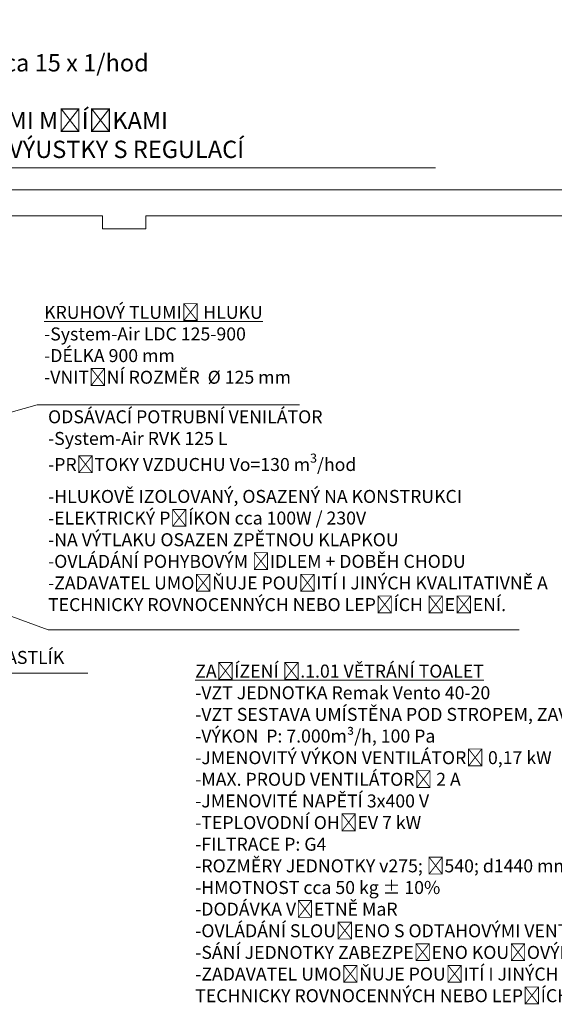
# Model space of a CAD drawing. Header units: millimetres. Extents: x 918337 to 1269480, y -257156 to -67477.
# Tile 77 of 114: x 1128194 to 1134375, y -197025 to -185646. Entities that reach past the tile are written whole.
import ezdxf

# ---------------------------------------------------------------- set-up
doc = ezdxf.new("R2010")
doc.units = ezdxf.units.MM
doc.layers.get('0').update_dxf_attribs({"color": 8, "lineweight": 9})
doc.layers.add('1VZT - LEGENDY', color=7, linetype='Continuous', lineweight=13)
doc.layers.add('LEGENDY', color=7, linetype='Continuous', lineweight=9)
doc.styles.get("Standard").update_dxf_attribs({"font": 'arial.ttf'})

# ---------------------------------------------------------------- blocks, each defined once
blk = doc.blocks.new('SDCDCSDC')
at = {"color": 8, "ltscale": 2}
for p, q in [((1167710, -193947), (1156930, -193947)), ((1158646, -194247), (1157230, -194247)), ((1158646, -194247), (1158646, -194397)), ((1159146, -194247), (1159146, -194397)), ((1165650, -194247), (1159146, -194247)), ((1158646, -194397), (1159146, -194397))]:
    blk.add_line(p, q, dxfattribs=at)

msp = doc.modelspace()

# ---------------------------------------------------------------- linework, layer by layer
at = {"layer": '1VZT - LEGENDY', "ltscale": 0.1}
for p, q in [((1123182.8, -187359.7), (1133003.6, -187359.7)), ((1128395, -190097.4), (1126180.7, -190718.8)), ((1128395, -190097.4), (1131428.1, -190097.4)), ((1128525.4, -192697.4), (1126109.1, -191816.6)), ((1133970.8, -192697.4), (1128525.4, -192697.4)), ((1128981.9, -193196.8), (1126748.6, -193196.8))]:
    msp.add_line(p, q, dxfattribs=at)

# ---------------------------------------------------------------- block references
msp.add_blockref('SDCDCSDC', (-29494.2, 6333.4))

# ---------------------------------------------------------------- texts
at = {"layer": '1VZT - LEGENDY', "lineweight": 5, "char_height": 150, "attachment_point": 1}
for s, insert in [('{\\LKRUHOVÝ TLUMIČ HLUKU \\P}-System-Air LDC 125-900\\P-DÉLKA 900 mm\\P-VNITŘNÍ ROZMĚR  %%C 125 mm', (1128476.6, -188952.8)), ('\\A1;\\pxt30;ODSÁVACÍ POTRUBNÍ VENILÁTOR \\P-System-Air RVK 125 L {\\L\\P}-PRŮTOKY VZDUCHU Vo=130 m{\\H0.7x;\\S3^ ;}/hod{\\L\\P}-HLUKOVĚ IZOLOVANÝ, OSAZENÝ NA KONSTRUKCI\\P-ELEKTRICKÝ PŘÍKON cca 100W / 230V\\P-NA VÝTLAKU OSAZEN ZPĚTNOU KLAPKOU\\P-OVLÁDÁNÍ POHYBOVÝM ČIDLEM + DOBĚH CHODU\\P\\ptz;{\\A0;\\C1;-ZADAVATEL UMOŽŇUJE POUŽITÍ I JINÝCH\\~KVALITATIVNĚ A TECHNICKY\\~ROVNOCENNÝCH\\~NEBO\\~LEPŠÍCH ŘEŠENÍ.}', (1128522.3, -190160.2)), ('NOVÝ SDK KASTLÍK', (1126892.9, -192941)), ('\\A1;{\\LZAŘÍZENÍ Č.1.01 VĚTRÁNÍ TOALET}\\P-VZT JEDNOTKA Remak {\\A0;Vento 40-20}\\P-VZT SESTAVA UMÍSTĚNA POD STROPEM, ZAVĚŠENA NA O.K.\\P-VÝKON  P: 7.000m³/h, 100 Pa\\P-JMENOVITÝ VÝKON VENTILÁTORŮ 0,17 kW\\P-MAX. PROUD VENTILÁTORŮ 2 A\\P-JMENOVITÉ NAPĚTÍ 3x400 V\\P-TEPLOVODNÍ OHŘEV 7 kW\\P-FILTRACE P: G4\\P-ROZMĚRY JEDNOTKY v275; š540; d1440 mm\\P-HMOTNOST cca 50 kg %%P 10%\\P-DODÁVKA VČETNĚ MaR\\P-OVLÁDÁNÍ SLOUČENO S ODTAHOVÝMI VENTILÁTORY\\P{\\C1;-SÁNÍ JEDNOTKY ZABEZPEČENO KOUŘOVÝM ČIDLEM\\P\\A0;-ZADAVATEL UMOŽŇUJE POUŽITÍ I JINÝCH\\~KVALITATIVNĚ A TECHNICKY\\~ROVNOCENNÝCH\\~NEBO\\~LEPŠÍCH ŘEŠENÍ.}', (1130223.6, -193099.2))]:
    msp.add_mtext_dynamic_manual_height_columns(s, width=7941.607, gutter_width=12.5, heights=[0], dxfattribs=dict(at, insert=insert))
at = {"layer": 'LEGENDY', "lineweight": 5, "insert": (1123544.9, -187244.3), "char_height": 200, "attachment_point": 7}
msp.add_mtext_dynamic_manual_height_columns('\\A1;{\\LVĚTRÁNÍ HYGIENICKÉHO ZÁZEMÍ\\P}-VĚTRÁNO NUCENĚ ROVNOTLACE cca 15 x 1/hod\\P-CELKOVÉ MNOŽSTVÍ 150 m³/hod\\P-PŘÍVOD VZDUCHU PROVĚTRÁVACÍMI MŘÍŽKAMI  \\P-ODVOD VZDUCHU POD STROPEM - VÝUSTKY S REGULACÍ', width=10573.444, gutter_width=0, heights=[2614.2], dxfattribs=at)

doc.saveas('drawing.dxf')
